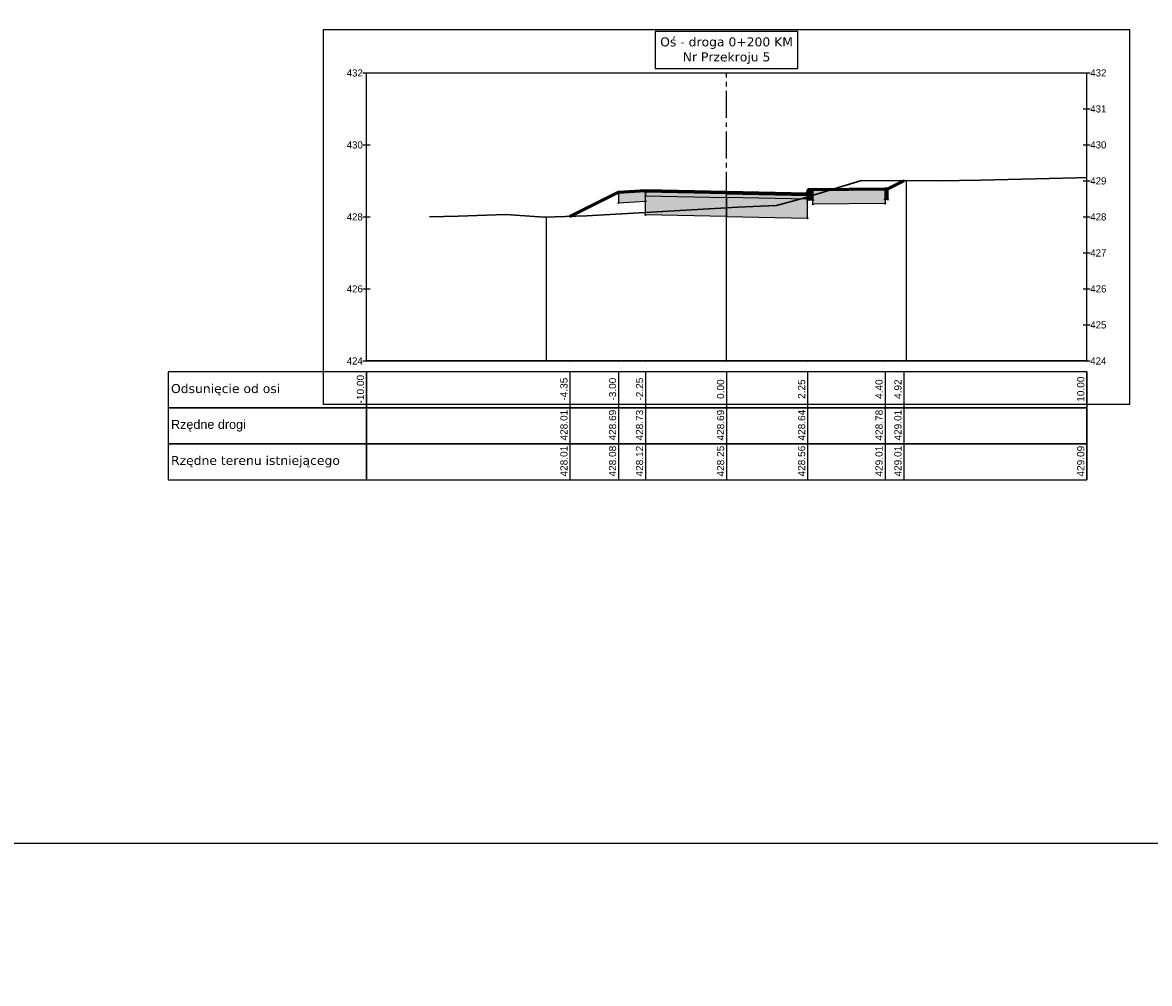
# Model space of a CAD drawing. Header units: metres. Extents: x 7331444 to 14836576, y 5479641 to 11132379.
# Tile 37 of 53: x 7418630 to 7418662, y 5566275 to 5566302. Entities that reach past the tile are written whole.
import ezdxf

# ---------------------------------------------------------------- set-up
doc = ezdxf.new("R2010")
doc.units = ezdxf.units.M
doc.linetypes.add('CENTER2', pattern=[1.125, 0.75, -0.125, 0.125, -0.125])
for name, color, linetype in [('C-DROGI-PRZEKROJE', 7, 'Continuous'), ('C-DROGI-PRZEKROJE-WIDOKI', 7, 'Continuous'), ('C-DROGI-PRZEKROJE-WIDOKI-ETYKIETY', 7, 'Continuous')]:
    doc.layers.add(name, color=color, linetype=linetype)

# ---------------------------------------------------------------- blocks, each defined once
blk = doc.blocks.new('*U796')
at = {"layer": 'C-DROGI-PRZEKROJE-WIDOKI', "color": 3, "linetype": 'Continuous', "lineweight": -3}
for p, q in [((11.2, 9.2), (-11.2, 9.2)), ((-11.2, 9.2), (-11.2, -1.2)), ((11.2, -1.2), (11.2, 9.2)), ((-11.2, -1.2), (11.2, -1.2))]:
    blk.add_line(p, q, dxfattribs=at)
at = {"layer": 'C-DROGI-PRZEKROJE-WIDOKI', "color": 7, "linetype": 'Continuous', "lineweight": -3}
for p, q in [((-10.1, 8), (-9.9, 8)), ((-10, 0), (-10, 8)), ((-10, 8), (10, 8)), ((9.9, 8), (10.1, 8)), ((10, 0), (10, 8)), ((9.9, 7), (10.1, 7)), ((-10.1, 6), (-9.9, 6)), ((9.9, 6), (10.1, 6)), ((9.9, 5), (10.1, 5)), ((-10.1, 4), (-9.9, 4)), ((9.9, 4), (10.1, 4)), ((9.9, 3), (10.1, 3)), ((-10.1, 2), (-9.9, 2)), ((9.9, 2), (10.1, 2)), ((9.9, 1), (10.1, 1)), ((-10.1, 0), (-9.9, 0)), ((9.9, 0), (10.1, 0))]:
    blk.add_line(p, q, dxfattribs=at)
at = {"layer": 'C-DROGI-PRZEKROJE-WIDOKI', "color": 9, "linetype": 'Continuous', "lineweight": -3}
for p, q in [((-10, 0), (-10, 8)), ((10, 0), (10, 5.093)), ((5, 0), (5, 5.005)), ((0, 0), (0, 4.688)), ((0, 0), (0, 4.688)), ((-5, 0), (-5, 3.995))]:
    blk.add_line(p, q, dxfattribs=at)
at = {"layer": 'C-DROGI-PRZEKROJE-WIDOKI', "color": 7, "linetype": 'CENTER2', "lineweight": -3}
blk.add_line((0, 0), (0, 8), dxfattribs=at)
at = {"layer": 'C-DROGI-PRZEKROJE-WIDOKI', "color": 7, "linetype": 'Continuous', "lineweight": 30}
blk.add_line((-10, 0), (10, 0), dxfattribs=at)
at = {"layer": 'C-DROGI-PRZEKROJE-WIDOKI', "color": 7, "linetype": 'Continuous', "lineweight": -3}
for points in [[(-1.98, 8.125), (1.98, 8.125), (1.98, 9.155), (-1.98, 9.155)], [(-10, -1.3), (-10, -0.3), (-15.5, -0.3), (-15.5, -1.3)], [(-10, -1.3), (10, -1.3), (10, -0.3), (-10, -0.3)], [(-10, -2.3), (-10, -1.3), (-15.5, -1.3), (-15.5, -2.3)], [(-10, -2.3), (10, -2.3), (10, -1.3), (-10, -1.3)], [(-10, -3.3), (-10, -2.3), (-15.5, -2.3), (-15.5, -3.3)], [(-10, -3.3), (10, -3.3), (10, -2.3), (-10, -2.3)]]:
    blk.add_3dface(points, dxfattribs=at)
for s, insert, char_height, attachment_point in [('{\\fVerdana|b0|i0|c0|p34;Oś - droga 0+200\\fVerdana|b0|i0|c238|p34; KM\\fVerdana|b0|i0|c0|p34;\\PNr Przekroju 5}', (0, 8.25), 0.25, 8), ('432', (-10.1, 8), 0.2, 6), ('432', (10.1, 8), 0.2, 4), ('431', (10.1, 7), 0.2, 4), ('430', (-10.1, 6), 0.2, 6), ('430', (10.1, 6), 0.2, 4), ('429', (10.1, 5), 0.2, 4), ('428', (-10.1, 4), 0.2, 6), ('428', (10.1, 4), 0.2, 4), ('427', (10.1, 3), 0.2, 4), ('426', (-10.1, 2), 0.2, 6), ('426', (10.1, 2), 0.2, 4), ('425', (10.1, 1), 0.2, 4), ('424', (-10.1, 0), 0.2, 6), ('424', (10.1, 0), 0.2, 4), ('{\\fVerdana|b0|i0|c238|p34;Odsunięcie od osi}', (-15.425, -0.8), 0.25, 4), ('{\\fArial|b0|i0|c238|p34;Rzędne drogi}', (-15.425, -1.8), 0.25, 4), ('{\\fVerdana|b0|i0|c238|p34;Rzędne terenu istniejącego}', (-15.425, -2.8), 0.25, 4)]:
    blk.add_mtext(s, dxfattribs=dict(at, insert=insert, char_height=char_height, attachment_point=attachment_point))
blk = doc.blocks.new('*U795')
at = {"layer": 'C-DROGI-PRZEKROJE', "linetype": 'Continuous', "lineweight": -3}
for points in [[(7418865.233, 5565918.084), (7418864.483, 5565918.039), (7418864.483, 5565917.739), (7418865.233, 5565917.784)], [(7418867.483, 5565918.039), (7418865.233, 5565918.084), (7418865.233, 5565918.059), (7418867.483, 5565918.014)], [(7418865.233, 5565918.059), (7418867.483, 5565918.014), (7418867.483, 5565917.989), (7418865.233, 5565918.034)], [(7418867.483, 5565917.989), (7418865.233, 5565918.034), (7418865.233, 5565917.934), (7418867.483, 5565917.889)], [(7418865.233, 5565917.934), (7418867.483, 5565917.889), (7418867.483, 5565917.359), (7418865.233, 5565917.404)], [(7418867.483, 5565918.039), (7418869.733, 5565917.994), (7418869.733, 5565917.969), (7418867.483, 5565918.014)], [(7418869.733, 5565917.969), (7418867.483, 5565918.014), (7418867.483, 5565917.989), (7418869.733, 5565917.944)], [(7418867.483, 5565917.989), (7418869.733, 5565917.944), (7418869.733, 5565917.844), (7418867.483, 5565917.889)], [(7418869.733, 5565917.844), (7418867.483, 5565917.889), (7418867.483, 5565917.359), (7418869.733, 5565917.314)], [(7418869.883, 5565917.814), (7418869.733, 5565917.814), (7418869.733, 5565917.994), (7418869.763, 5565918.114), (7418869.883, 5565918.114)], [(7418869.883, 5565918.114), (7418871.883, 5565918.134), (7418871.883, 5565917.724), (7418869.883, 5565917.704)], [(7418871.883, 5565918.134), (7418871.963, 5565918.134), (7418871.963, 5565917.834), (7418871.883, 5565917.834)]]:
    blk.add_hatch(color=252, dxfattribs=at).paths.add_polyline_path(points)
at = {"layer": 'C-DROGI-PRZEKROJE', "color": 9, "linetype": 'Continuous', "lineweight": -3}
for p, q in [((7418871.963, 5565918.134), (7418872.408, 5565918.356)), ((7418871.963, 5565918.134), (7418872.408, 5565918.356)), ((7418871.963, 5565918.134), (7418872.408, 5565918.356)), ((7418871.963, 5565918.134), (7418872.408, 5565918.356)), ((7418871.963, 5565918.134), (7418872.408, 5565918.356)), ((7418871.963, 5565918.134), (7418872.408, 5565918.356)), ((7418864.483, 5565918.039), (7418863.134, 5565917.365)), ((7418864.483, 5565918.039), (7418863.134, 5565917.365)), ((7418864.483, 5565918.039), (7418863.134, 5565917.365)), ((7418864.483, 5565918.039), (7418863.134, 5565917.365)), ((7418864.483, 5565918.039), (7418863.134, 5565917.365)), ((7418864.483, 5565918.039), (7418863.134, 5565917.365)), ((7418865.233, 5565918.084), (7418864.483, 5565918.039)), ((7418864.483, 5565918.039), (7418864.483, 5565917.739)), ((7418867.483, 5565918.039), (7418865.233, 5565918.084)), ((7418867.483, 5565918.039), (7418865.233, 5565918.084)), ((7418865.233, 5565918.084), (7418865.233, 5565918.059)), ((7418865.233, 5565917.784), (7418865.233, 5565918.084)), ((7418865.233, 5565918.059), (7418867.483, 5565918.014)), ((7418865.233, 5565918.059), (7418865.233, 5565918.034)), ((7418867.483, 5565917.989), (7418865.233, 5565918.034)), ((7418865.233, 5565918.034), (7418865.233, 5565917.934)), ((7418865.233, 5565917.934), (7418867.483, 5565917.889)), ((7418865.233, 5565917.404), (7418865.233, 5565917.934)), ((7418867.483, 5565918.014), (7418867.483, 5565918.039)), ((7418867.483, 5565918.039), (7418869.733, 5565917.994)), ((7418867.483, 5565918.039), (7418869.733, 5565917.994)), ((7418867.483, 5565918.014), (7418867.483, 5565918.039)), ((7418867.483, 5565918.014), (7418867.483, 5565917.989)), ((7418869.733, 5565917.969), (7418867.483, 5565918.014)), ((7418867.483, 5565918.014), (7418867.483, 5565917.989)), ((7418867.483, 5565917.889), (7418867.483, 5565917.989)), ((7418867.483, 5565917.989), (7418869.733, 5565917.944)), ((7418867.483, 5565917.889), (7418867.483, 5565917.989)), ((7418867.483, 5565917.889), (7418867.483, 5565917.359)), ((7418869.733, 5565917.844), (7418867.483, 5565917.889)), ((7418867.483, 5565917.889), (7418867.483, 5565917.359)), ((7418869.733, 5565917.994), (7418869.763, 5565918.114)), ((7418869.733, 5565917.994), (7418869.733, 5565917.969)), ((7418869.733, 5565917.814), (7418869.733, 5565917.994)), ((7418869.733, 5565917.969), (7418869.733, 5565917.944)), ((7418869.733, 5565917.944), (7418869.733, 5565917.844)), ((7418869.763, 5565918.114), (7418869.883, 5565918.114)), ((7418869.883, 5565918.114), (7418871.883, 5565918.134)), ((7418869.883, 5565918.114), (7418869.883, 5565917.814)), ((7418869.883, 5565917.704), (7418869.883, 5565918.114)), ((7418871.883, 5565918.134), (7418871.883, 5565917.724)), ((7418871.883, 5565917.834), (7418871.883, 5565918.134)), ((7418871.883, 5565918.134), (7418871.963, 5565918.134)), ((7418871.963, 5565918.134), (7418871.963, 5565917.834)), ((7418864.483, 5565917.739), (7418865.233, 5565917.784)), ((7418869.733, 5565917.314), (7418869.733, 5565917.844)), ((7418869.883, 5565917.814), (7418869.733, 5565917.814)), ((7418871.883, 5565917.724), (7418869.883, 5565917.704)), ((7418871.963, 5565917.834), (7418871.883, 5565917.834)), ((7418867.483, 5565917.359), (7418865.233, 5565917.404)), ((7418867.483, 5565917.359), (7418865.233, 5565917.404)), ((7418867.483, 5565917.359), (7418869.733, 5565917.314)), ((7418867.483, 5565917.359), (7418869.733, 5565917.314))]:
    blk.add_line(p, q, dxfattribs=at)
at = {"layer": 'C-DROGI-PRZEKROJE', "color": 53, "linetype": 'Continuous', "lineweight": -3}
for p, q in [((7418865.233, 5565918.084), (7418864.483, 5565918.039)), ((7418864.483, 5565918.039), (7418864.483, 5565917.739)), ((7418867.483, 5565918.039), (7418865.233, 5565918.084)), ((7418865.233, 5565918.084), (7418865.233, 5565918.059)), ((7418865.233, 5565917.784), (7418865.233, 5565918.084)), ((7418865.233, 5565918.059), (7418867.483, 5565918.014)), ((7418865.233, 5565918.059), (7418867.483, 5565918.014)), ((7418865.233, 5565918.034), (7418865.233, 5565918.059)), ((7418867.483, 5565917.989), (7418865.233, 5565918.034)), ((7418867.483, 5565917.989), (7418865.233, 5565918.034)), ((7418865.233, 5565918.034), (7418865.233, 5565917.934)), ((7418865.233, 5565917.934), (7418867.483, 5565917.889)), ((7418865.233, 5565917.934), (7418867.483, 5565917.889)), ((7418865.233, 5565917.404), (7418865.233, 5565917.934)), ((7418867.483, 5565918.014), (7418867.483, 5565918.039)), ((7418867.483, 5565918.039), (7418869.733, 5565917.994)), ((7418867.483, 5565918.014), (7418867.483, 5565918.039)), ((7418867.483, 5565918.014), (7418867.483, 5565917.989)), ((7418869.733, 5565917.969), (7418867.483, 5565918.014)), ((7418869.733, 5565917.969), (7418867.483, 5565918.014)), ((7418867.483, 5565918.014), (7418867.483, 5565917.989)), ((7418867.483, 5565917.889), (7418867.483, 5565917.989)), ((7418867.483, 5565917.989), (7418869.733, 5565917.944)), ((7418867.483, 5565917.989), (7418869.733, 5565917.944)), ((7418867.483, 5565917.889), (7418867.483, 5565917.989)), ((7418867.483, 5565917.889), (7418867.483, 5565917.359)), ((7418869.733, 5565917.844), (7418867.483, 5565917.889)), ((7418869.733, 5565917.844), (7418867.483, 5565917.889)), ((7418867.483, 5565917.889), (7418867.483, 5565917.359)), ((7418869.733, 5565917.994), (7418869.763, 5565918.114)), ((7418869.733, 5565917.994), (7418869.733, 5565917.969)), ((7418869.733, 5565917.814), (7418869.733, 5565917.994)), ((7418869.733, 5565917.944), (7418869.733, 5565917.969)), ((7418869.733, 5565917.944), (7418869.733, 5565917.844)), ((7418869.763, 5565918.114), (7418869.883, 5565918.114)), ((7418869.883, 5565918.114), (7418871.883, 5565918.134)), ((7418869.883, 5565918.114), (7418869.883, 5565917.814)), ((7418869.883, 5565917.704), (7418869.883, 5565918.114)), ((7418871.883, 5565918.134), (7418871.883, 5565917.724)), ((7418871.883, 5565918.134), (7418871.963, 5565918.134)), ((7418871.883, 5565917.834), (7418871.883, 5565918.134)), ((7418871.963, 5565918.134), (7418871.963, 5565917.834)), ((7418864.483, 5565917.739), (7418865.233, 5565917.784)), ((7418869.733, 5565917.314), (7418869.733, 5565917.844)), ((7418869.883, 5565917.814), (7418869.733, 5565917.814)), ((7418871.883, 5565917.724), (7418869.883, 5565917.704)), ((7418871.963, 5565917.834), (7418871.883, 5565917.834)), ((7418867.483, 5565917.359), (7418865.233, 5565917.404)), ((7418867.483, 5565917.359), (7418869.733, 5565917.314))]:
    blk.add_line(p, q, dxfattribs=at)
at = {"layer": 'C-DROGI-PRZEKROJE', "color": 9, "linetype": 'Continuous', "lineweight": -3}
for centre in [(7418872.408, 5565918.356), (7418872.408, 5565918.356), (7418864.483, 5565918.039), (7418864.483, 5565918.039), (7418864.483, 5565918.039), (7418865.233, 5565918.084), (7418865.233, 5565918.084), (7418865.233, 5565918.059), (7418865.233, 5565918.034), (7418865.233, 5565917.934), (7418867.483, 5565918.039), (7418867.483, 5565918.039), (7418867.483, 5565918.014), (7418867.483, 5565918.014), (7418867.483, 5565917.989), (7418867.483, 5565917.989), (7418867.483, 5565917.889), (7418867.483, 5565917.889), (7418869.733, 5565917.994), (7418869.733, 5565917.994), (7418869.733, 5565917.969), (7418869.733, 5565917.944), (7418869.733, 5565917.844), (7418869.763, 5565918.114), (7418869.883, 5565918.114), (7418869.883, 5565918.114), (7418871.883, 5565918.134), (7418871.883, 5565918.134), (7418871.883, 5565917.834), (7418871.963, 5565918.134), (7418871.963, 5565918.134), (7418871.963, 5565918.134), (7418871.963, 5565917.834), (7418864.483, 5565917.739), (7418865.233, 5565917.784), (7418869.733, 5565917.814), (7418869.883, 5565917.814), (7418869.883, 5565917.704), (7418871.883, 5565917.724), (7418863.134, 5565917.365), (7418863.134, 5565917.365), (7418865.233, 5565917.404), (7418867.483, 5565917.359), (7418867.483, 5565917.359), (7418869.733, 5565917.314)]:
    blk.add_circle(centre, 0.015, dxfattribs=at)
blk = doc.blocks.new('*U794')
at = {"layer": 'C-DROGI-PRZEKROJE', "color": 1, "linetype": 'Continuous', "lineweight": 60}
blk.add_lwpolyline([(7418863.134, 5565917.365), (7418864.483, 5565918.039), (7418865.233, 5565918.084), (7418867.483, 5565918.039), (7418869.733, 5565917.994), (7418869.763, 5565918.114), (7418869.883, 5565918.114), (7418871.883, 5565918.134), (7418871.963, 5565918.134), (7418872.408, 5565918.356)], dxfattribs=at)
blk = doc.blocks.new('*U768')
at = {"layer": 'C-DROGI-PRZEKROJE', "color": 74, "linetype": 'Continuous', "lineweight": 30}
blk.add_lwpolyline([(7418859.235, 5565917.351), (7418860.032, 5565917.376), (7418861.35, 5565917.417), (7418862.423, 5565917.344), (7418863.605, 5565917.378), (7418867.483, 5565917.604), (7418867.789, 5565917.622), (7418868.874, 5565917.664), (7418869.622, 5565917.873), (7418871.227, 5565918.358), (7418873.356, 5565918.355), (7418874.545, 5565918.375), (7418877.196, 5565918.439), (7418877.483, 5565918.444)], dxfattribs=at)
blk = doc.blocks.new('*U730')
at = {"layer": 'C-DROGI-PRZEKROJE-WIDOKI-ETYKIETY', "color": 7, "linetype": 'Continuous', "lineweight": -3}
blk.add_line((7418867.483, 5565913.051), (7418867.483, 5565910.051), dxfattribs=at)
at = {"layer": 'C-DROGI-PRZEKROJE-WIDOKI-ETYKIETY', "color": 75, "linetype": 'Continuous', "lineweight": -3}
blk.add_circle((7418867.483, 5565913.351), 0.015, dxfattribs=at)
at = {"layer": 'C-DROGI-PRZEKROJE-WIDOKI-ETYKIETY', "color": 7, "linetype": 'Continuous', "lineweight": -3, "char_height": 0.2, "attachment_point": 5, "rotation": 90}
for s, insert in [('{\\fArial|b0|i0|c238|p34;0.00}', (7418867.318, 5565912.566)), ('{\\fArial|b0|i0|c238|p34;428.25}', (7418867.318, 5565910.566))]:
    blk.add_mtext(s, dxfattribs=dict(at, insert=insert))
at = {"layer": 'C-DROGI-PRZEKROJE-WIDOKI-ETYKIETY', "color": 1, "linetype": 'Continuous', "lineweight": -3, "insert": (7418867.318, 5565911.566), "char_height": 0.2, "attachment_point": 5, "rotation": 90}
blk.add_mtext('{\\fArial|b0|i0|c238|p34;428.69}', dxfattribs=at)
blk = doc.blocks.new('*U729')
at = {"layer": 'C-DROGI-PRZEKROJE-WIDOKI-ETYKIETY', "color": 7, "linetype": 'Continuous', "lineweight": -3}
blk.add_line((7418865.233, 5565913.051), (7418865.233, 5565910.051), dxfattribs=at)
at = {"layer": 'C-DROGI-PRZEKROJE-WIDOKI-ETYKIETY', "color": 75, "linetype": 'Continuous', "lineweight": -3}
blk.add_circle((7418865.233, 5565913.351), 0.015, dxfattribs=at)
at = {"layer": 'C-DROGI-PRZEKROJE-WIDOKI-ETYKIETY', "color": 7, "linetype": 'Continuous', "lineweight": -3, "char_height": 0.2, "attachment_point": 5, "rotation": 90}
for s, insert in [('{\\fArial|b0|i0|c238|p34;-2.25}', (7418865.068, 5565912.566)), ('{\\fArial|b0|i0|c238|p34;428.12}', (7418865.068, 5565910.566))]:
    blk.add_mtext(s, dxfattribs=dict(at, insert=insert))
at = {"layer": 'C-DROGI-PRZEKROJE-WIDOKI-ETYKIETY', "color": 1, "linetype": 'Continuous', "lineweight": -3, "insert": (7418865.068, 5565911.566), "char_height": 0.2, "attachment_point": 5, "rotation": 90}
blk.add_mtext('{\\fArial|b0|i0|c238|p34;428.73}', dxfattribs=at)
blk = doc.blocks.new('*U728')
at = {"layer": 'C-DROGI-PRZEKROJE-WIDOKI-ETYKIETY', "color": 7, "linetype": 'Continuous', "lineweight": -3}
blk.add_line((7418864.483, 5565913.051), (7418864.483, 5565910.051), dxfattribs=at)
at = {"layer": 'C-DROGI-PRZEKROJE-WIDOKI-ETYKIETY', "color": 75, "linetype": 'Continuous', "lineweight": -3}
blk.add_circle((7418864.483, 5565913.351), 0.015, dxfattribs=at)
at = {"layer": 'C-DROGI-PRZEKROJE-WIDOKI-ETYKIETY', "color": 7, "linetype": 'Continuous', "lineweight": -3, "char_height": 0.2, "attachment_point": 5, "rotation": 90}
for s, insert in [('{\\fArial|b0|i0|c238|p34;-3.00}', (7418864.318, 5565912.566)), ('{\\fArial|b0|i0|c238|p34;428.08}', (7418864.318, 5565910.566))]:
    blk.add_mtext(s, dxfattribs=dict(at, insert=insert))
at = {"layer": 'C-DROGI-PRZEKROJE-WIDOKI-ETYKIETY', "color": 1, "linetype": 'Continuous', "lineweight": -3, "insert": (7418864.318, 5565911.566), "char_height": 0.2, "attachment_point": 5, "rotation": 90}
blk.add_mtext('{\\fArial|b0|i0|c238|p34;428.69}', dxfattribs=at)
blk = doc.blocks.new('*U727')
at = {"layer": 'C-DROGI-PRZEKROJE-WIDOKI-ETYKIETY', "color": 7, "linetype": 'Continuous', "lineweight": -3}
blk.add_line((7418863.134, 5565913.051), (7418863.134, 5565910.051), dxfattribs=at)
at = {"layer": 'C-DROGI-PRZEKROJE-WIDOKI-ETYKIETY', "color": 75, "linetype": 'Continuous', "lineweight": -3}
blk.add_circle((7418863.134, 5565913.351), 0.015, dxfattribs=at)
at = {"layer": 'C-DROGI-PRZEKROJE-WIDOKI-ETYKIETY', "color": 7, "linetype": 'Continuous', "lineweight": -3, "char_height": 0.2, "attachment_point": 5, "rotation": 90}
for s, insert in [('{\\fArial|b0|i0|c238|p34;-4.35}', (7418862.969, 5565912.566)), ('{\\fArial|b0|i0|c238|p34;428.01}', (7418862.969, 5565910.566))]:
    blk.add_mtext(s, dxfattribs=dict(at, insert=insert))
at = {"layer": 'C-DROGI-PRZEKROJE-WIDOKI-ETYKIETY', "color": 1, "linetype": 'Continuous', "lineweight": -3, "insert": (7418862.969, 5565911.566), "char_height": 0.2, "attachment_point": 5, "rotation": 90}
blk.add_mtext('{\\fArial|b0|i0|c238|p34;428.01}', dxfattribs=at)
blk = doc.blocks.new('*U726')
at = {"layer": 'C-DROGI-PRZEKROJE-WIDOKI-ETYKIETY', "color": 7, "linetype": 'Continuous', "lineweight": -3}
blk.add_line((7418869.733, 5565913.051), (7418869.733, 5565910.051), dxfattribs=at)
at = {"layer": 'C-DROGI-PRZEKROJE-WIDOKI-ETYKIETY', "color": 75, "linetype": 'Continuous', "lineweight": -3}
blk.add_circle((7418869.733, 5565913.351), 0.015, dxfattribs=at)
at = {"layer": 'C-DROGI-PRZEKROJE-WIDOKI-ETYKIETY', "color": 7, "linetype": 'Continuous', "lineweight": -3, "char_height": 0.2, "attachment_point": 5, "rotation": 90}
for s, insert in [('{\\fArial|b0|i0|c238|p34;2.25}', (7418869.568, 5565912.566)), ('{\\fArial|b0|i0|c238|p34;428.56}', (7418869.568, 5565910.566))]:
    blk.add_mtext(s, dxfattribs=dict(at, insert=insert))
at = {"layer": 'C-DROGI-PRZEKROJE-WIDOKI-ETYKIETY', "color": 1, "linetype": 'Continuous', "lineweight": -3, "insert": (7418869.568, 5565911.566), "char_height": 0.2, "attachment_point": 5, "rotation": 90}
blk.add_mtext('{\\fArial|b0|i0|c238|p34;428.64}', dxfattribs=at)
blk = doc.blocks.new('*U725')
at = {"layer": 'C-DROGI-PRZEKROJE-WIDOKI-ETYKIETY', "color": 7, "linetype": 'Continuous', "lineweight": -3}
blk.add_line((7418871.883, 5565913.051), (7418871.883, 5565910.051), dxfattribs=at)
at = {"layer": 'C-DROGI-PRZEKROJE-WIDOKI-ETYKIETY', "color": 75, "linetype": 'Continuous', "lineweight": -3}
blk.add_circle((7418871.883, 5565913.351), 0.015, dxfattribs=at)
at = {"layer": 'C-DROGI-PRZEKROJE-WIDOKI-ETYKIETY', "color": 7, "linetype": 'Continuous', "lineweight": -3, "char_height": 0.2, "attachment_point": 5, "rotation": 90}
for s, insert in [('{\\fArial|b0|i0|c238|p34;4.40}', (7418871.718, 5565912.566)), ('{\\fArial|b0|i0|c238|p34;429.01}', (7418871.718, 5565910.566))]:
    blk.add_mtext(s, dxfattribs=dict(at, insert=insert))
at = {"layer": 'C-DROGI-PRZEKROJE-WIDOKI-ETYKIETY', "color": 1, "linetype": 'Continuous', "lineweight": -3, "insert": (7418871.718, 5565911.566), "char_height": 0.2, "attachment_point": 5, "rotation": 90}
blk.add_mtext('{\\fArial|b0|i0|c238|p34;428.78}', dxfattribs=at)
blk = doc.blocks.new('*U724')
at = {"layer": 'C-DROGI-PRZEKROJE-WIDOKI-ETYKIETY', "color": 7, "linetype": 'Continuous', "lineweight": -3}
blk.add_line((7418872.408, 5565913.051), (7418872.408, 5565910.051), dxfattribs=at)
at = {"layer": 'C-DROGI-PRZEKROJE-WIDOKI-ETYKIETY', "color": 75, "linetype": 'Continuous', "lineweight": -3}
blk.add_circle((7418872.408, 5565913.351), 0.015, dxfattribs=at)
at = {"layer": 'C-DROGI-PRZEKROJE-WIDOKI-ETYKIETY', "color": 7, "linetype": 'Continuous', "lineweight": -3, "char_height": 0.2, "attachment_point": 5, "rotation": 90}
for s, insert in [('{\\fArial|b0|i0|c238|p34;4.92}', (7418872.243, 5565912.566)), ('{\\fArial|b0|i0|c238|p34;429.01}', (7418872.243, 5565910.566))]:
    blk.add_mtext(s, dxfattribs=dict(at, insert=insert))
at = {"layer": 'C-DROGI-PRZEKROJE-WIDOKI-ETYKIETY', "color": 1, "linetype": 'Continuous', "lineweight": -3, "insert": (7418872.243, 5565911.566), "char_height": 0.2, "attachment_point": 5, "rotation": 90}
blk.add_mtext('{\\fArial|b0|i0|c238|p34;429.01}', dxfattribs=at)
blk = doc.blocks.new('*U714')
at = {"layer": 'C-DROGI-PRZEKROJE-WIDOKI-ETYKIETY', "color": 7, "linetype": 'Continuous', "lineweight": -3}
blk.add_line((7418877.483, 5565913.051), (7418877.483, 5565910.051), dxfattribs=at)
at = {"layer": 'C-DROGI-PRZEKROJE-WIDOKI-ETYKIETY', "color": 75, "linetype": 'Continuous', "lineweight": -3}
blk.add_circle((7418877.483, 5565913.351), 0.015, dxfattribs=at)
at = {"layer": 'C-DROGI-PRZEKROJE-WIDOKI-ETYKIETY', "color": 7, "linetype": 'Continuous', "lineweight": -3, "char_height": 0.2, "attachment_point": 5, "rotation": 90}
for s, insert in [('{\\fArial|b0|i0|c238|p34;10.00}', (7418877.318, 5565912.566)), ('{\\fArial|b0|i0|c238|p34;429.09}', (7418877.318, 5565910.566))]:
    blk.add_mtext(s, dxfattribs=dict(at, insert=insert))
at = {"layer": 'C-DROGI-PRZEKROJE-WIDOKI-ETYKIETY', "color": 1, "linetype": 'Continuous', "lineweight": -3, "insert": (7418877.318, 5565911.566), "char_height": 0.2, "attachment_point": 5, "rotation": 90}
blk.add_mtext('{\\fArial|b0|i0|c238|p34;}', dxfattribs=at)
blk = doc.blocks.new('*U713')
at = {"layer": 'C-DROGI-PRZEKROJE-WIDOKI-ETYKIETY', "color": 7, "linetype": 'Continuous', "lineweight": -3}
blk.add_line((7418857.483, 5565913.051), (7418857.483, 5565910.051), dxfattribs=at)
at = {"layer": 'C-DROGI-PRZEKROJE-WIDOKI-ETYKIETY', "color": 75, "linetype": 'Continuous', "lineweight": -3}
blk.add_circle((7418857.483, 5565913.351), 0.015, dxfattribs=at)
at = {"layer": 'C-DROGI-PRZEKROJE-WIDOKI-ETYKIETY', "color": 7, "linetype": 'Continuous', "lineweight": -3, "char_height": 0.2, "attachment_point": 5, "rotation": 90}
for s, insert in [('{\\fArial|b0|i0|c238|p34;-10.00}', (7418857.318, 5565912.566)), ('{\\fArial|b0|i0|c238|p34;}', (7418857.318, 5565910.566))]:
    blk.add_mtext(s, dxfattribs=dict(at, insert=insert))
at = {"layer": 'C-DROGI-PRZEKROJE-WIDOKI-ETYKIETY', "color": 1, "linetype": 'Continuous', "lineweight": -3, "insert": (7418857.318, 5565911.566), "char_height": 0.2, "attachment_point": 5, "rotation": 90}
blk.add_mtext('{\\fArial|b0|i0|c238|p34;}', dxfattribs=at)

msp = doc.modelspace()

# ---------------------------------------------------------------- linework, layer by layer
msp.add_lwpolyline([(7418614.124, 5566326.391), (7418869.514, 5566326.391), (7418869.514, 5566279.203), (7418614.124, 5566279.203)], close=True)
at = {"color": 6, "lineweight": 50}
msp.add_circle((7417939.891, 5566137.208), 86496.154, dxfattribs=at)

# ---------------------------------------------------------------- block references
at = {"layer": 'C-DROGI-PRZEKROJE', "color": 7, "linetype": 'Continuous', "lineweight": -3}
for name in ['*U768', '*U795', '*U794']:
    msp.add_blockref(name, (-217.625, 379.262), dxfattribs=at)
at = {"layer": 'C-DROGI-PRZEKROJE-WIDOKI', "color": 7, "linetype": 'Continuous', "lineweight": -3}
msp.add_blockref('*U796', (7418649.858, 5566292.612), dxfattribs=at)
at = {"layer": 'C-DROGI-PRZEKROJE-WIDOKI-ETYKIETY', "color": 7, "linetype": 'Continuous', "lineweight": -3}
for name in ['*U713', '*U727', '*U728', '*U729', '*U730', '*U726', '*U725', '*U724', '*U714']:
    msp.add_blockref(name, (-217.625, 379.262), dxfattribs=at)

doc.saveas('drawing.dxf')
